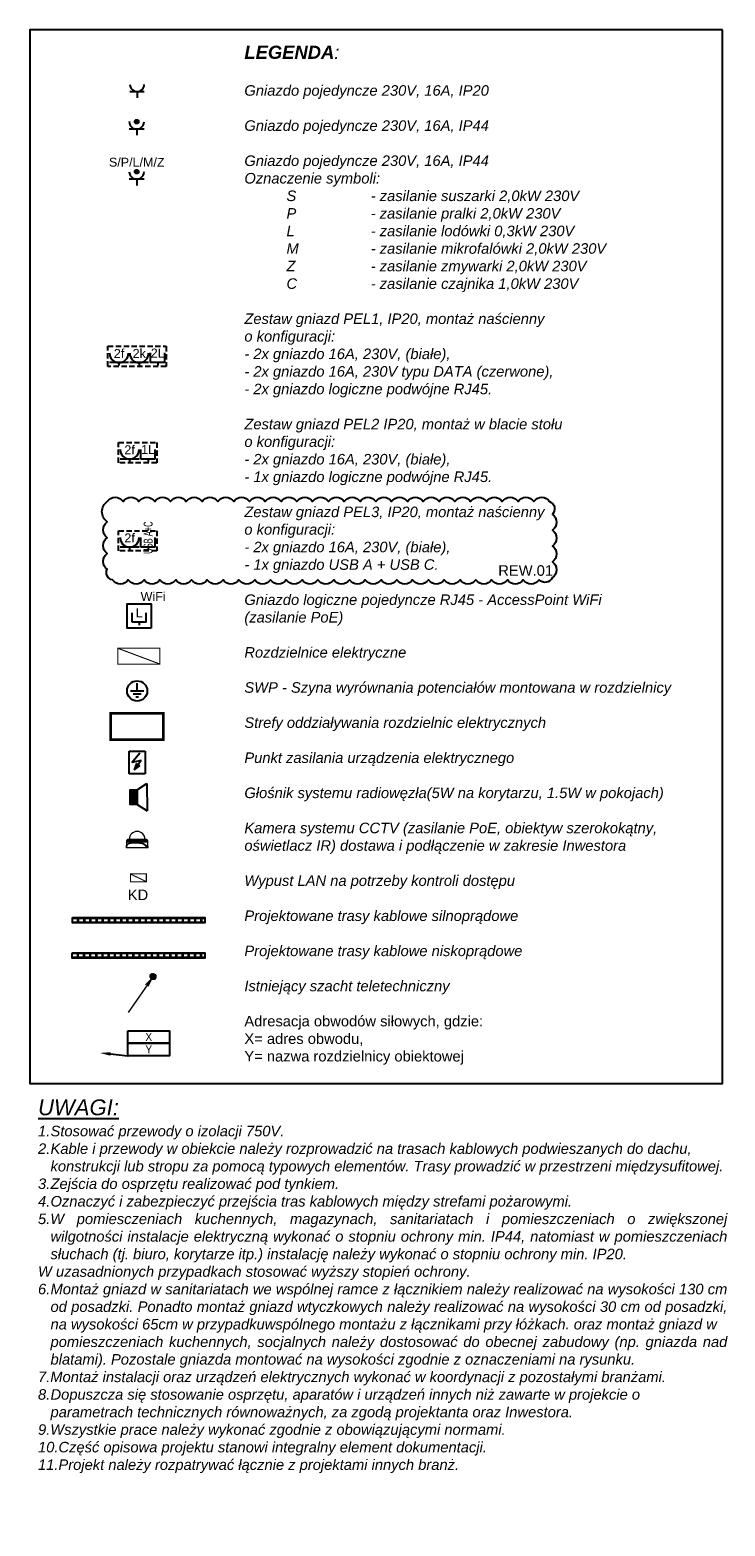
# Model space of a CAD drawing. Header units: millimetres. Extents: x 38232 to 48274, y 14703 to 20376.
# Tile 23 of 23: x 46954 to 48274, y 17536 to 20376. Entities that reach past the tile are written whole.
import ezdxf
from ezdxf import colors
from ezdxf.entities.mleader import LeaderData, LeaderLine
from ezdxf.enums import TextEntityAlignment as Align
from ezdxf.math import Vec2, Vec3

# ---------------------------------------------------------------- set-up
doc = ezdxf.new("R2010")
doc.units = ezdxf.units.MM
doc.linetypes.add('DASHED', pattern=[0.75, 0.5, -0.25])
doc.linetypes.add('PHANTOM', pattern=[12.7, 6.35, -1.27, 1.27, -1.27, 1.27, -1.27])
for name, color, linetype in [('_IE_Adresy_Obwodów', 246, 'Continuous'), ('_IE_Gniazda_230V_IP20', 5, 'Continuous'), ('_IE_Gniazda_230V_IP44', 5, 'Continuous'), ('_IE_Gniazdo_LAN_TV', 5, 'Continuous'), ('_IE_Instalacja domofonowa', 30, 'Continuous'), ('_IE_Kamery zewnętrzne', 170, 'Continuous'), ('_IE_Legenda opisy', 7, 'Continuous'), ('_IE_Legenda ramka', 7, 'Continuous'), ('_IE_Punkty_Zasilania', 5, 'Continuous'), ('_IE_Radiowezel', 200, 'Continuous'), ('_IE_REW01', 30, 'Continuous'), ('_IE_Rozdzielnice', 7, 'Continuous'), ('_IE_Siła połączenia wyrównawcze', 94, 'Continuous'), ('_IE_Strefy oddziaływania rozdzielnic elektrycznych', 240, 'Continuous'), ('_IE_Trasy kablowe IE', 150, 'Continuous'), ('_IE_Trasy kablowe IT', 94, 'Continuous'), ('_IE_Uwagi_', 7, 'Continuous'), ('_IE_Zestaw_PEL', 5, 'Continuous')]:
    doc.layers.add(name, color=color, linetype=linetype)
doc.layers.add('US-IT-trasy-kablowe', color=3, linetype='Continuous', lineweight=18)
doc.styles.add('Adam50', font='arial.ttf', dxfattribs={"height": 9})
doc.styles.add('ARIAL', font='arial.ttf')
doc.styles.get("Standard").update_dxf_attribs({"font": 'ARIAL.TTF'})

# ---------------------------------------------------------------- blocks, each defined once
blk = doc.blocks.new('*U6536')
at = {"layer": '_IE_Legenda ramka', "color": 7}
blk.add_lwpolyline([(1315.3, 0), (0, 0), (0, -2000.3), (1315.3, -2000.3)], close=True, dxfattribs=at)
blk = doc.blocks.new('*U911')
at = {"layer": '_IE_Gniazda_230V_IP20', "color": 5}
for p, q in [((13.6, -13.6), (13.6, 13.6)), ((13.6, 0), (25.3, 0))]:
    blk.add_line(p, q, dxfattribs=at)
blk.add_arc((0, 0), 13.6, 270, 90, dxfattribs=at)
at = {"layer": '_IE_Gniazda_230V_IP20', "color": 240, "style": 'ARIAL', "flags": 12}
for tag, p in [('WYS2', (-59.1, -1)), ('IL', (0, 0))]:
    blk.add_attdef(tag, text='', height=17, dxfattribs=at).set_placement(p, align=Align.MIDDLE)
blk = doc.blocks.new('*U913')
at = {"layer": '_IE_Rozdzielnice', "color": 240, "const_width": 2}
blk.add_lwpolyline([(-45.7, 10.8), (34.3, 10.8), (34.3, -19.2), (-45.7, -19.2)], close=True, dxfattribs=at)
blk.add_lwpolyline([(-45.7, 10.8), (34.3, -19.2)], dxfattribs=at)
at = {"layer": '_IE_Rozdzielnice', "color": 240, "style": 'ARIAL', "flags": 12}
blk.add_attdef('ROZDZ', text='', height=30, dxfattribs=at).set_placement((0, -48.6), align=Align.MIDDLE)
blk = doc.blocks.new('_punkt_zasilania')
at = {"layer": '_IE_Punkty_Zasilania'}
blk.add_hatch(color=94, dxfattribs=at).paths.add_polyline_path([(9.6, 7.2), (20, 14.8), (16.5, 16.6), (13.8, 19.1)])
at = {"layer": '_IE_Punkty_Zasilania', "color": 5}
for p, q in [((0, 42.9), (30.1, 42.9)), ((0, 0), (0, 42.9)), ((30.1, 42.9), (30.1, 0)), ((30.1, 0), (0, 0))]:
    blk.add_line(p, q, dxfattribs=at)
at = {"layer": '_IE_Punkty_Zasilania', "color": 94}
for p, q in [((5.2, 21.5), (20, 39.6)), ((23, 25.3), (5.2, 21.5)), ((23, 25.3), (9.6, 7.2)), ((13.8, 19.1), (9.6, 7.2)), ((9.6, 7.2), (20, 14.8)), ((16.5, 16.6), (13.8, 19.1)), ((20, 14.8), (16.5, 16.6))]:
    blk.add_line(p, q, dxfattribs=at)
blk = doc.blocks.new('*U2337')
h = blk.add_hatch()
h.set_pattern_fill('JIS_LC_8A', color=256, scale=15, angle=45)
h.set_pattern_definition([(90, (-2577.72, -400), (-117, 2e-14), []), (90, (-2567.11, -389.39), (-117, 2e-14), [])])
h.paths.add_polyline_path([(-1305, -158), (1210, -158), (1210, -242), (-1305, -242)])
for points in [[(-1305, -150), (1210, -150), (1210, -250), (-1305, -250)], [(-1305, -158), (1210, -158), (1210, -242), (-1305, -242)]]:
    blk.add_lwpolyline(points, close=True)
blk = doc.blocks.new('*U952')
at = {"layer": '_IE_Gniazda_230V_IP44'}
h = blk.add_hatch(color=256, dxfattribs=at)
edge = h.paths.add_edge_path()
edge.add_arc((0, 0), 4.34, 90, 450)
for p, q in [((14.1, -14.1), (-14.1, -14.1)), ((0.5, -14.1), (0.5, -25.9))]:
    blk.add_line(p, q, dxfattribs=at)
blk.add_circle((0, 0), 3.62, dxfattribs=at)
blk.add_arc((0, 0), 14.1, 180, 0, dxfattribs=at)
at = {"layer": '_IE_Gniazda_230V_IP44', "color": 240, "style": 'ARIAL', "flags": 12}
blk.add_attdef('WYS', text='', height=17, rotation=270, dxfattribs=at).set_placement((0, 67.5), align=Align.MIDDLE)
at = {"layer": '_IE_Gniazda_230V_IP44', "style": 'ARIAL', "flags": 12}
blk.add_attdef('FUN', text='', height=17, dxfattribs=at).set_placement((0, 18.3), align=Align.MIDDLE)
blk = doc.blocks.new('chinka')
at = {"layer": '_IE_Siła połączenia wyrównawcze'}
for p, q in [((6, 17), (106, 17)), ((26, -5), (86, -5)), ((46, -28), (66, -28))]:
    blk.add_line(p, q, dxfattribs=at)
at = {"layer": '_IE_Siła połączenia wyrównawcze', "ltscale": 5}
blk.add_line((56, 17), (56, 77), dxfattribs=at)
at = {"layer": '_IE_Siła połączenia wyrównawcze'}
blk.add_circle((56, 17), 76.8, dxfattribs=at)
blk = doc.blocks.new('*U1006')
at = {"layer": '_IE_Gniazda_230V_IP44'}
h = blk.add_hatch(color=256, dxfattribs=at)
edge = h.paths.add_edge_path()
edge.add_arc((0, 0), 4.34, 90, 450)
for p, q in [((14.1, -14.1), (-14.1, -14.1)), ((0.5, -14.1), (0.5, -25.9))]:
    blk.add_line(p, q, dxfattribs=at)
blk.add_circle((0, 0), 3.62, dxfattribs=at)
blk.add_arc((0, 0), 14.1, 180, 0, dxfattribs=at)
blk = doc.blocks.new('*U1024')
at = {"layer": '_IE_Zestaw_PEL', "color": 230, "linetype": 'DASHED', "ltscale": 20}
for p, q in [((-55.3, 38.1), (55.3, 38.1)), ((-55.3, 0), (-55.3, 38.1)), ((55.3, 38.1), (55.3, 0)), ((55.3, 0), (-55.3, 0))]:
    blk.add_line(p, q, dxfattribs=at)
at = {"layer": '_IE_Zestaw_PEL'}
for p, q in [((-16.4, 7.1), (-52.2, 7.1)), ((-34.3, 7.1), (-34.3, 1.5)), ((22, 7.1), (-13.8, 7.1)), ((4.1, 7.1), (4.1, 1.5)), ((25.4, 7.1), (25.4, 25.4)), ((52.6, 7.1), (25.4, 7.1)), ((39.2, 7.1), (39.2, 1.5)), ((52.6, 7.1), (52.6, 25.4))]:
    blk.add_line(p, q, dxfattribs=at)
for centre in [(-34.3, 25), (4.1, 25)]:
    blk.add_arc(centre, 17.9, 180, 0, dxfattribs=at)
at = {"layer": '_IE_Zestaw_PEL', "color": 240, "style": 'ARIAL', "flags": 12}
for tag, p in [('G_S', (-34.3, 25)), ('G_K', (4.1, 25)), ('LAN', (39.2, 25.4))]:
    blk.add_attdef(tag, text='', height=17, dxfattribs=at).set_placement(p, align=Align.MIDDLE)
blk = doc.blocks.new('*U7907')
at = {"layer": '_IE_Gniazdo_LAN_TV', "color": 5}
for p, q in [((-13.4, 7.2), (-13.4, 25)), ((13.1, 7.2), (-13.4, 7.2)), ((0, 7.2), (0, 1.5)), ((13.1, 7.2), (13.1, 25))]:
    blk.add_line(p, q, dxfattribs=at)
at = {"layer": '_IE_Gniazdo_LAN_TV', "color": 170, "ltscale": 20}
blk.add_lwpolyline([(22.8, -3.8), (-22.8, -3.8), (-22.8, 42.1), (22.8, 42.1)], close=True, dxfattribs=at)
at = {"color": 240, "style": 'ARIAL', "flags": 12}
blk.add_attdef('WIFI', text='', height=17, dxfattribs=at).set_placement((26.3, 56.6), align=Align.MIDDLE)
at = {"layer": '_IE_Gniazdo_LAN_TV', "color": 240, "style": 'ARIAL', "flags": 12}
blk.add_attdef('LAN', text='', height=17, dxfattribs=at).set_placement((0, 25), align=Align.MIDDLE)
blk = doc.blocks.new('G$C06D19BF9')
at = {"layer": '_IE_Radiowezel'}
h = blk.add_hatch(color=256, dxfattribs=at)
h.dxf.hatch_style = 1
h.paths.add_polyline_path([(13.1, 13.8), (0, 13.8), (0, -13.8), (13.1, -13.8)])
at = {"layer": '_IE_Radiowezel', "ltscale": 0.02}
for p, q in [((13.1, 13.8), (31.7, 26.2)), ((31.7, 26.2), (31.8, -26.1)), ((13.1, -13.8), (31.8, -26.1))]:
    blk.add_line(p, q, dxfattribs=at)
blk.add_lwpolyline([(13.1, 13.8), (13.1, -13.8), (0, -13.8), (0, 13.8)], close=True, dxfattribs=at)
blk.add_lwpolyline([(13.1, 13.8), (13.1, -13.8)], dxfattribs=at)
blk = doc.blocks.new('A$C6C8F0AEB')
at = {"layer": '_IE_Kamery zewnętrzne', "linetype": 'Continuous', "lineweight": 15}
for p, q in [((153.8, 189.6), (14.3, 189.6)), ((151.5, 227.1), (16.5, 227.1)), ((151.5, 225.6), (16.5, 225.6)), ((108.6, 235.3), (17.2, 235.3)), ((17.8, 236.7), (108.3, 236.7)), ((106.3, 241.6), (23.3, 241.6)), ((24.6, 242.1), (105.8, 242.1)), ((72, 221.2), (71.8, 219.8)), ((105.8, 242.1), (143.5, 242.1)), ((144.8, 241.6), (106.3, 241.6)), ((108.3, 236.7), (150.3, 236.7)), ((150.9, 235.3), (108.6, 235.3))]:
    blk.add_line(p, q, dxfattribs=at)
at = {"layer": '_IE_Kamery zewnętrzne', "linetype": 'PHANTOM', "lineweight": 0}
blk.add_line((152.5, 193.2), (151.3, 200.6), dxfattribs=at)
at = {"layer": '_IE_Kamery zewnętrzne', "linetype": 'Continuous', "lineweight": 15}
for centre, radius, start, end in [((84, 243.2), 50, 0, 180), ((19.2, 235.2), 2, 132, 177), ((24.6, 240.1), 2, 90, 132), ((81.6, 218.8), 9.8, 174.3275, 179.79072), ((143.5, 240.1), 2, 48, 90), ((148.9, 235.2), 2, 3, 48)]:
    blk.add_arc(centre, radius, start, end, dxfattribs=at)
at = {"layer": '_IE_Kamery zewnętrzne', "linetype": 'PHANTOM', "lineweight": 0}
blk.add_arc((150.5, 192.8), 2.03, 1.96744, 9.30931, dxfattribs=at)
at = {"layer": '_IE_Kamery zewnętrzne', "linetype": 'Continuous', "lineweight": 15}
for points in [[(14.4, 193.1), (14.3, 189.6)], [(14.5, 193.5), (14.5, 193.5)], [(16.5, 225.6), (15.7, 200.9)], [(16.5, 227.1), (16.5, 225.6)], [(17.2, 235.3), (16.7, 227.1)], [(23.3, 241.6), (17.8, 236.7)], [(34, 243.2), (34, 242.1)], [(134, 242.1), (134, 243.2)], [(150.3, 236.7), (144.8, 241.6)], [(151.3, 227.1), (150.9, 235.3)], [(151.5, 225.6), (151.5, 227.1)], [(152.4, 200.9), (151.5, 225.6)], [(153.8, 189.6), (153.7, 193.1)], [(153.7, 193.1), (153.7, 193.1)]]:
    blk.add_open_spline(points, degree=1, dxfattribs=at)
for points, knots in [([(71.8, 218.9), (70.4, 218.9), (67.6, 218.8), (63.6, 218.8), (59.5, 218.8), (55.2, 218.7), (50.7, 218.5), (46, 218.2), (41.5, 217.8), (37.6, 217.1), (34.2, 216.2), (31.3, 215.1), (28.7, 213.7), (26.4, 212.1), (24.2, 210.2), (22.2, 208), (20.4, 205.6), (18.8, 202.9), (17.4, 200.2), (16.4, 198), (15.7, 196.3), (15.2, 195.1), (14.8, 194.2), (14.5, 193.5), (14.4, 193.2), (14.4, 193.1), (14.4, 193.1), (14.4, 193.1)], [0, 0, 0, 0, 0.0413913, 0.0827825, 0.1248124, 0.1668422, 0.2203847, 0.2739243, 0.3290324, 0.3841284, 0.4272012, 0.4705759, 0.5131144, 0.5556592, 0.5992864, 0.6429226, 0.6911467, 0.7393804, 0.7881474, 0.8368912, 0.8659941, 0.8950803, 0.925238, 0.9554003, 0.9965292, 0.9989326, 1, 1, 1, 1]), ([(15.7, 201), (15.6, 200.3), (15.4, 199.1), (15.1, 197.2), (14.8, 195.3), (14.5, 194.1), (14.4, 193.4)], [0, 0, 0, 0, 0.249971, 0.499961, 0.749971, 1, 1, 1, 1]), ([(14.5, 193.5), (14.5, 193.4), (14.4, 193.4), (14.4, 193.3), (14.4, 193.2)], [0, 0, 0, 0, 0.588017, 1, 1, 1, 1]), ([(15.7, 200.9), (15.7, 201), (15.8, 201.1), (16.1, 201.8), (16.6, 202.9), (17.3, 204.3), (18.5, 206.3), (20.2, 208.9), (22.4, 211.6), (24.8, 213.9), (27.1, 215.7), (29.7, 217.2), (32.6, 218.4), (35.9, 219.3), (39.6, 220), (43.4, 220.4), (47.4, 220.7), (51.6, 220.9), (56.1, 221), (60.9, 221.1), (66.2, 221.2), (70, 221.2), (72, 221.2)], [0, 0, 0, 0, 0.0234257, 0.0634402, 0.1034671, 0.1451543, 0.1868665, 0.2573195, 0.327782, 0.3762365, 0.4247396, 0.4731344, 0.5232572, 0.5733879, 0.6251226, 0.6768646, 0.726889, 0.7769156, 0.8280454, 0.8791755, 0.9393608, 1, 1, 1, 1]), ([(152.6, 192.9), (152.3, 192.9), (151.7, 192.9), (150.6, 192.9), (149.2, 193.1), (147.6, 193.5), (146, 194.4), (144.4, 195.6), (142.3, 197.4), (139.7, 199.9), (136.6, 203), (133.2, 206.1), (129.5, 209.1), (125.8, 211.5), (122, 213.4), (118, 215), (113.3, 216.4), (108.1, 217.3), (103, 217.9), (98.2, 218.3), (93.4, 218.5), (88.2, 218.7), (82.7, 218.8), (77.2, 218.8), (73.6, 218.9), (71.8, 218.9)], [0, 0, 0, 0, 0.037237, 0.074586, 0.111845, 0.14896, 0.180258, 0.21169, 0.243035, 0.293455, 0.344108, 0.394814, 0.445368, 0.495703, 0.535577, 0.575445, 0.625933, 0.676589, 0.727131, 0.766993, 0.806857, 0.855063, 0.903426, 0.951791, 1, 1, 1, 1]), ([(151.3, 200.6), (151, 200.6), (150.3, 200.6), (148.8, 200.7), (147, 201), (145.2, 201.8), (143.4, 203), (141.4, 204.4), (139, 206.2), (136.2, 208.4), (132.8, 210.8), (129.1, 213.2), (125, 215.4), (120.9, 217.2), (116.6, 218.4), (112.2, 219.3), (107.7, 220), (102.5, 220.5), (96.6, 220.8), (90.2, 221), (83.8, 221.1), (77.8, 221.2), (73.9, 221.2), (72, 221.2)], [0, 0, 0, 0, 0.047011, 0.094082, 0.140988, 0.176744, 0.212695, 0.248777, 0.284714, 0.335004, 0.385555, 0.436103, 0.48645, 0.536569, 0.581255, 0.626122, 0.671031, 0.715773, 0.775032, 0.834441, 0.893711, 0.946855, 1, 1, 1, 1]), ([(151.3, 200.6), (151.5, 200.6), (151.9, 200.6), (152.3, 200.7), (152.4, 200.7), (152.4, 200.8), (152.4, 200.9)], [0, 0, 0, 0, 0.313886, 0.627761, 0.946651, 1, 1, 1, 1]), ([(153.6, 193.4), (153.5, 194.1), (153.3, 195.3), (153, 197.2), (152.7, 199.1), (152.5, 200.3), (152.4, 201)], [0, 0, 0, 0, 0.2500292, 0.500039, 0.7500294, 1, 1, 1, 1]), ([(153.7, 193.1), (153.7, 193.2), (153.7, 193.3), (153.6, 193.4), (153.6, 193.4)], [0, 0, 0, 0, 0.543073, 1, 1, 1, 1])]:
    blk.add_open_spline(points, degree=3, knots=knots, dxfattribs=at)
at = {"layer": '_IE_Kamery zewnętrzne', "linetype": 'PHANTOM', "lineweight": 0}
for points, knots in [([(152.5, 193.2), (152.5, 193.2), (152.7, 193.2), (153.2, 193.2), (153.6, 193.2), (153.7, 193.2), (153.6, 193.4), (153.6, 193.5)], [0, 0, 0, 0, 0.000005, 0.31556, 0.631098, 0.952848, 1, 1, 1, 1]), ([(153.7, 193.1), (153.7, 193.1), (153.6, 192.9), (153.3, 192.9), (152.8, 192.9), (152.6, 192.9)], [0, 0, 0, 0, 0.3088251, 0.6544016, 1, 1, 1, 1])]:
    blk.add_open_spline(points, degree=3, knots=knots, dxfattribs=at)
blk = doc.blocks.new('KWIP')
at = {"layer": '_IE_Kamery zewnętrzne', "lineweight": 5, "ltscale": 10, "xscale": 3.75, "yscale": 3.75, "zscale": 3.75}
blk.add_blockref('A$C6C8F0AEB', (267071, 190001), dxfattribs=at)
blk = doc.blocks.new('*U10612')
h = blk.add_hatch()
h.set_pattern_fill('JIS_LC_8A', color=256, scale=15, angle=45)
h.set_pattern_definition([(90, (-2582.32, -400), (-117, 2e-14), []), (90, (-2571.71, -389.39), (-117, 2e-14), [])])
h.paths.add_polyline_path([(-1309, -158), (1210, -158), (1210, -242), (-1309, -242)])
for points in [[(-1309, -150), (1210, -150), (1210, -250), (-1309, -250)], [(-1309, -158), (1210, -158), (1210, -242), (-1309, -242)]]:
    blk.add_lwpolyline(points, close=True)
blk = doc.blocks.new('A$C471F366E')
at = {"layer": 'US-IT-trasy-kablowe'}
for p, q in [((0, 0), (-47, -68.4)), ((-3.1, -4.6), (-14.4, -16.2)), ((-3.1, -4.6), (-10, -19.2))]:
    blk.add_line(p, q, dxfattribs=at)
blk = doc.blocks.new('*U25559')
at = {"layer": '_IE_Zestaw_PEL', "color": 230, "linetype": 'DASHED', "ltscale": 20}
for p, q in [((-36.2, 0), (-36.2, 38.3)), ((-36.2, 38.3), (36.2, 38.3)), ((36.2, 38.3), (36.2, 0)), ((36.2, 0), (-36.2, 0))]:
    blk.add_line(p, q, dxfattribs=at)
at = {"layer": '_IE_Zestaw_PEL'}
for p, q in [((2.8, 7.2), (-33.2, 7.2)), ((-15.2, 7.2), (-15.2, 1.5)), ((6.3, 7.2), (6.3, 25.5)), ((33.6, 7.2), (6.3, 7.2)), ((20.1, 7.2), (20.1, 1.5)), ((33.6, 7.2), (33.6, 25.5))]:
    blk.add_line(p, q, dxfattribs=at)
blk.add_arc((-15.2, 25.2), 18, 180, 0, dxfattribs=at)
at = {"layer": '_IE_Zestaw_PEL', "color": 240, "style": 'ARIAL', "flags": 12}
for tag, p in [('G7', (-15.2, 25.2)), ('L7', (19.9, 25.2))]:
    blk.add_attdef(tag, text='', height=17, dxfattribs=at).set_placement(p, align=Align.MIDDLE)
blk = doc.blocks.new('*U36141')
at = {"layer": '_IE_Adresy_Obwodów', "color": 7}
for points in [[(-792, 474), (0, 474), (0, 237), (-792, 237)], [(-792, 237), (0, 237), (0, 0), (-792, 0)]]:
    blk.add_lwpolyline(points, close=True, dxfattribs=at)
at = {"layer": '_IE_Adresy_Obwodów', "width": 0.9, "flags": 12}
for tag, p in [('ADRES', (-396, 356)), ('ROZDZ', (-396, 119))]:
    blk.add_attdef(tag, text='', height=150, dxfattribs=at).set_placement(p, align=Align.MIDDLE)
ml = blk.add_multileader_mtext('Standard')
ml.set_content(' ')
ml.set_leader_properties()
ml.build(insert=Vec2(0, 0))
ml.multileader.update_dxf_attribs({"arrow_head_size": 200})
ctx = ml.context
ctx.base_point, ctx.arrow_head_size, ctx.plane_origin = Vec3(-784, 0), 200, Vec3(-1346, 72)
notes = []
notes.append((ctx, [(0, (1, 1, 0), (-792, 0), (1, 0), 8, [(0, [(-1323, 52), (-792, 0)], 0, [])])]))
ctx.mtext.insert, ctx.mtext.flow_direction = Vec3(-782, 2), 5
for ctx, leaders in notes:
    for number, flags, end, landing, length, lines in leaders:
        leader = LeaderData()
        leader.index, (leader.has_last_leader_line, leader.has_dogleg_vector, leader.attachment_direction) = number, flags
        leader.last_leader_point, leader.dogleg_vector, leader.dogleg_length = Vec3(end), Vec3(landing), length
        for number, points, colour, breaks in lines:
            line = LeaderLine()
            line.index, line.vertices, line.color, line.breaks = number, Vec3.list(points), colors.encode_raw_color(colour), breaks
            leader.lines.append(line)
        ctx.leaders.append(leader)

msp = doc.modelspace()

# ---------------------------------------------------------------- hatches: boundary and pattern name
at = {"layer": 'US-IT-trasy-kablowe', "lineweight": 25, "ltscale": 3}
h = msp.add_hatch(dxfattribs=at)
h.set_pattern_fill('ANSI31', color=256)
h.set_pattern_definition([(45, (20016.197, 16941.52335), (-0.08838834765, 0.08838834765), [])])
h.paths.add_polyline_path([(47190.9, 18583.5, 0.599822), (47182.4, 18579, 0.24369), (47184.7, 18574.5), (47184.7, 18574.5), (47187.9, 18579.1)])
h.paths.add_polyline_path([(47193.4, 18579, 0.250139), (47190.9, 18583.5), (47187.9, 18579.1), (47184.7, 18574.5), (47184.7, 18574.5, 0.049695), (47185.7, 18573.9), (47190.1, 18573.9, 0.297339)])

# ---------------------------------------------------------------- linework, layer by layer
at = {"layer": '_IE_Instalacja domofonowa', "const_width": 2}
msp.add_lwpolyline([(47145.3, 18774), (47175.1, 18774), (47175.1, 18759), (47145.3, 18759)], close=True, dxfattribs=at)
msp.add_lwpolyline([(47145.4, 18773.5), (47175.1, 18759)], dxfattribs=at)
at = {"layer": '_IE_REW01'}
msp.add_lwpolyline([(47101, 19481.1, -0.5206), (47131, 19481.1, -0.5206), (47161, 19481.1, -0.5206), (47191, 19481.1, -0.5206), (47221, 19481.1, -0.5206), (47251, 19481.1, -0.5206), (47281, 19481.1, -0.5206), (47311, 19481.1, -0.5206), (47341, 19481.1, -0.5206), (47371, 19481.1, -0.5206), (47401, 19481.1, -0.5206), (47431, 19481.1, -0.5206), (47461, 19481.1, -0.5206), (47491, 19481.1, -0.5206), (47521, 19481.1, -0.5206), (47551, 19481.1, -0.5206), (47581, 19481.1, -0.5206), (47611, 19481.1, -0.5206), (47641, 19481.1, -0.5206), (47671, 19481.1, -0.5206), (47701, 19481.1, -0.5206), (47731, 19481.1, -0.5206), (47761, 19481.1, -0.5206), (47791, 19481.1, -0.5206), (47821, 19481.1, -0.5206), (47851, 19481.1, -0.5206), (47881, 19481.1, -0.5206), (47911, 19481.1, -0.5206), (47941, 19481.1, -0.5206), (47946.4, 19456.4, -0.5206), (47946.4, 19426.4, -0.5206), (47946.4, 19396.4, -0.5206), (47946.4, 19366.4, -0.5206), (47946.4, 19336.4, -0.5206), (47920.9, 19332, -0.5206), (47890.9, 19332, -0.5206), (47860.9, 19332, -0.5206), (47830.9, 19332, -0.5206), (47800.9, 19332, -0.5206), (47770.9, 19332, -0.5206), (47740.9, 19332, -0.5206), (47710.9, 19332, -0.5206), (47680.9, 19332, -0.5206), (47650.9, 19332, -0.5206), (47620.9, 19332, -0.5206), (47590.9, 19332, -0.5206), (47560.9, 19332, -0.5206), (47530.9, 19332, -0.5206), (47500.9, 19332, -0.5206), (47470.9, 19332, -0.5206), (47440.9, 19332, -0.5206), (47410.9, 19332, -0.5206), (47380.9, 19332, -0.5206), (47350.9, 19332, -0.5206), (47320.9, 19332, -0.5206), (47290.9, 19332, -0.5206), (47260.9, 19332, -0.5206), (47230.9, 19332, -0.5206), (47200.9, 19332, -0.5206), (47170.9, 19332, -0.5206), (47140.9, 19332, -0.5206), (47110.9, 19332, -0.5206), (47101, 19352.2, -0.5206), (47101, 19382.2, -0.5206), (47101, 19412.2, -0.5206), (47101, 19442.2, -0.5206), (47101, 19481.1, -0.5206)], format="xyb", close=True, dxfattribs=at)
at = {"layer": '_IE_Strefy oddziaływania rozdzielnic elektrycznych', "linetype": 'DASHED', "ltscale": 10, "const_width": 5}
msp.add_lwpolyline([(47107.6, 19028.6), (47207.6, 19028.6), (47207.6, 19078.6), (47107.6, 19078.6)], close=True, dxfattribs=at)
at = {"layer": 'US-IT-trasy-kablowe'}
msp.add_circle((47187.9, 18579), 5.5, dxfattribs=at)

# ---------------------------------------------------------------- block references
for name, p in [('*U6536', (46954, 20376.3)), ('G$C06D19BF9', (47144.6, 18919.6))]:
    msp.add_blockref(name, p)
at = {"layer": '_IE_Adresy_Obwodów', "xscale": 0.1, "yscale": 0.1, "zscale": 0.1}
msp.add_blockref('*U36141', (47219.3, 18428.7), dxfattribs=at).add_auto_attribs({'ADRES': 'X', 'ROZDZ': 'Y'})
at = {"layer": '_IE_Gniazda_230V_IP20', "rotation": 270}
msp.add_blockref('*U911', (47157.6, 20272.8), dxfattribs=at)
at = {"layer": '_IE_Gniazda_230V_IP44', "rotation": 359.8194695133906}
msp.add_blockref('*U1006', (47156.8, 20202.1), dxfattribs=at)
at = {"layer": '_IE_Gniazda_230V_IP44'}
ref = msp.add_blockref('*U952', (47156.8, 20107.1), dxfattribs=dict(at, rotation=359.8194695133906))
ref.add_attrib('FUN', 'S/P/L/M/Z', dxfattribs={"height": 17, "rotation": 359.8195, "style": 'ARIAL'}).set_placement((47156.9, 20125.4), align=Align.MIDDLE)
at = {"layer": '_IE_Gniazdo_LAN_TV'}
msp.add_blockref('*U7907', (47161.7, 19244.4), dxfattribs=at).add_auto_attribs({'LAN': 'L', 'WIFI': 'WiFi'})
at = {"layer": '_IE_Kamery zewnętrzne', "xscale": 0.07999999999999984, "yscale": 0.07999999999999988, "zscale": 0.07999999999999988, "rotation": 0.02023265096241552}
msp.add_blockref('KWIP', (25772.1, 3558.8), dxfattribs=at)
at = {"layer": '_IE_Punkty_Zasilania'}
msp.add_blockref('_punkt_zasilania', (47142.6, 18964.1), dxfattribs=at)
at = {"layer": '_IE_Rozdzielnice'}
msp.add_blockref('*U913', (47166.7, 19191.4), dxfattribs=at)
at = {"layer": '_IE_Siła połączenia wyrównawcze', "xscale": 0.25, "yscale": 0.25, "zscale": 0.25}
msp.add_blockref('chinka', (47143.7, 19116.9), dxfattribs=at)
at = {"layer": '_IE_Trasy kablowe IE', "xscale": 0.1, "yscale": 0.1, "zscale": 0.1}
msp.add_blockref('*U2337', (47165.1, 18705.9), dxfattribs=at)
at = {"layer": '_IE_Trasy kablowe IT', "xscale": 0.1, "yscale": 0.1, "zscale": 0.1}
msp.add_blockref('*U10612', (47165.4, 18639), dxfattribs=at)
at = {"layer": '_IE_Zestaw_PEL'}
ref = msp.add_blockref('*U1024', (47157.5, 19737.5), dxfattribs=at)
ref.add_attrib('G_S', '2f', dxfattribs={"color": 240, "height": 17, "style": 'ARIAL'}).set_placement((47123.3, 19762.5), align=Align.MIDDLE)
ref.add_attrib('G_K', '2k', dxfattribs={"color": 240, "height": 17, "style": 'ARIAL'}).set_placement((47161.7, 19762.5), align=Align.MIDDLE)
ref.add_attrib('LAN', '2L', dxfattribs={"color": 240, "height": 17, "style": 'ARIAL'}).set_placement((47196.7, 19762.9), align=Align.MIDDLE)
msp.add_blockref('*U25559', (47158.6, 19554.4), dxfattribs=at).add_auto_attribs({'L7': '1L', 'G7': '2f'})
ref = msp.add_blockref('*U25559', (47158.6, 19387.1), dxfattribs=at)
ref.add_attrib('L7', 'USB A+C', dxfattribs={"color": 240, "height": 17, "rotation": 90, "style": 'ARIAL', "width": 0.6, "flags": 12}).set_placement((47178.5, 19412.3), align=Align.MIDDLE)
ref.add_attrib('G7', '2f', dxfattribs={"color": 240, "height": 17, "style": 'ARIAL', "flags": 12}).set_placement((47143.4, 19412.3), align=Align.MIDDLE)
at = {"layer": 'US-IT-trasy-kablowe'}
msp.add_blockref('A$C471F366E', (47187.9, 18579.1), dxfattribs=at)

# ---------------------------------------------------------------- texts
at = {"layer": '_IE_Instalacja domofonowa', "style": 'ARIAL', "flags": 12}
msp.add_attdef('KD', text='RG', height=20, dxfattribs=at).set_placement((47159.3, 18734.1), align=Align.MIDDLE)
at = {"layer": '_IE_Legenda opisy', "insert": (47361.3, 20346.4), "char_height": 20, "width": 908.111, "attachment_point": 1}
msp.add_mtext('{\\fArial|b1|i1|c238|p34;\\H1.25x;LEGENDA\\fArial|b0|i1|c238|p34;:\\P\\H0.8x;\\P\\H1.00001x;Gniazdo pojedyncze 230V, 16A, IP20 \\P\\PGniazdo pojedyncze 230V, 16A, IP44 \\P^I\\PGniazdo pojedyncze 230V, 16A, IP44\\POznaczenie symboli: \\P^IS^I^I- zasilanie suszarki 2,0kW 230V\\P^IP^I^I- zasilanie pralki 2,0kW 230V\\P^IL ^I^I- zasilanie lodówki 0,3kW 230V\\P^IM^I^I- zasilanie mikrofalówki 2,0kW 230V\\P^IZ^I^I- zasilanie zmywarki 2,0kW 230V\\P^IC^I^I- zasilanie czajnika 1,0kW 230V\\P^I\\PZestaw gniazd PEL1, IP20, montaż naścienny\\Po konfiguracji:\\P- 2x gniazdo 16A, 230V, (białe),\\P- 2x gniazdo 16A, 230V typu DATA (czerwone),\\P- 2x gniazdo logiczne podwójne RJ45.\\P\\PZestaw gniazd PEL2 IP20, montaż w blacie stołu\\Po konfiguracji:\\P- 2x gniazdo 16A, 230V, (białe),\\P- 1x gniazdo logiczne podwójne RJ45.\\P\\PZestaw gniazd PEL3, IP20, montaż naścienny\\Po konfiguracji:\\P- 2x gniazdo 16A, 230V, (białe),\\P- 1x gniazdo USB A + USB C.\\P\\PGniazdo logiczne pojedyncze RJ45 - AccessPoint WiFi \\P(zasilanie PoE)\\P\\PRozdzielnice elektryczne \\P\\P\\pxt0;\\A1;SWP - Szyna wyrównania potenciałów montowana w rozdzielnicy\\P\\PStrefy oddziaływania rozdzielnic elektrycznych \\P\\H1.00001x;\\PPunkt zasilania urządzenia elektrycznego\\P\\PGłośnik systemu radiowęzła(5W na korytarzu, 1.5W w pokojach) \\P\\PKamera systemu CCTV (zasilanie PoE, obiektyw szerokokątny, oświetlacz IR) dostawa i podłączenie w zakresie Inwestora\\P\\PWypust LAN na potrzeby kontroli dostępu\\P\\PProjektowane trasy kablowe silnoprądowe\\P\\PProjektowane trasy kablowe niskoprądowe\\P\\PIstniejący szacht teletechniczny\\P\\P\\psm1,tz;\\fArial|b0|i0|c238|p34;\\H0.999985x;\\C7;Adresacja obwodów siłowych, gdzie:\\PX= adres obwodu,\\P\\pt0;Y= nazwa rozdzielnicy obiektowej}', dxfattribs=at)
at = {"layer": '_IE_REW01', "insert": (47843.5, 19359.9), "char_height": 20, "width": 190.597, "attachment_point": 1}
msp.add_mtext('REW.01', dxfattribs=at)
at = {"layer": '_IE_Uwagi_', "insert": (46969.4, 18345.6), "char_height": 23.76, "width": 1305.188, "attachment_point": 1, "style": 'Adam50'}
msp.add_mtext('\\pxi-1,l1,qj,t125;{\\L\\fArial|b0|i1|c238|p34;\\H1.2626x;UWAGI:\\l\\P\\pt1,2,211.56,273.04;\\H0.66667x;1.^IStosować przewody o izolacji 750V.\\P2.^IKable i przewody w obiekcie należy rozprowadzić na trasach kablowych podwieszanych do dachu, \\P\\pi0,l1,t2,211.56,273.04;konstrukcji lub stropu za pomocą typowych elementów. Trasy prowadzić w przestrzeni międzysufitowej.\\P\\pi-1,l1,t1,2,211.56,273.04;3.^IZejścia do osprzętu realizować pod tynkiem.\\P4.^IOznaczyć i zabezpieczyć przejścia tras kablowych między strefami pożarowymi.\\P\\pt0;5.W pomiesczeniach kuchennych, magazynach, sanitariatach i pomieszczeniach o zwiększonej wilgotności instalacje elektryczną wykonać o stopniu ochrony min. IP44, natomiast w pomieszczeniach słuchach (tj. biuro, korytarze itp.) instalację należy wykonać o stopniu ochrony min. IP20. \\PW uzasadnionych przypadkach stosować wyższy stopień ochrony.\\P\\pt1,2,211.56,273.04;\\H1.00001x;6.^IMontaż gniazd w sanitariatach we wspólnej ramce z łącznikiem należy realizować na wysokości 130 cm od posadzki. Ponadto montaż gniazd wtyczkowych należy realizować na wysokości 30 cm od posadzki\\H0.999994x;, na wysokości 65cm w przypadkuwspólnego montażu z łącznikami przy łóżkach.\\H1.000006x; oraz montaż gniazd w \\P\\pi0,l1,t2,211.56,273.04;pomieszczeniach kuchennych, socjalnych należy dostosować do obecnej zabudowy (np. gniazda nad blatami). Pozostale gniazda montować na wysokości zgodnie z oznaczeniami na rysunku.\\P\\pi-1,l1;\\H1.00002x;7\\H0.99998x;.Montaż instalacji oraz urządzeń elektrycznych wykonać w koordynacji z pozostałymi branżami.\\P\\pt1,2,211.56,273.04;8.^IDopuszcza się stosowanie osprzętu, aparatów i urządzeń innych niż zawarte w projekcie o \\P\\pi0,l1,t2,211.56,273.04;parametrach technicznych równoważnych, za zgodą projektanta oraz Inwestora.\\P\\pi-1,l1;9.Wszystkie prace należy wykonać zgodnie z obowiązującymi normami.\\P10.Część opisowa projektu stanowi integralny element dokumentacji.\\P11.Projekt należy rozpatrywać łącznie z projektami innych branż.}', dxfattribs=at)

doc.saveas('drawing.dxf')
